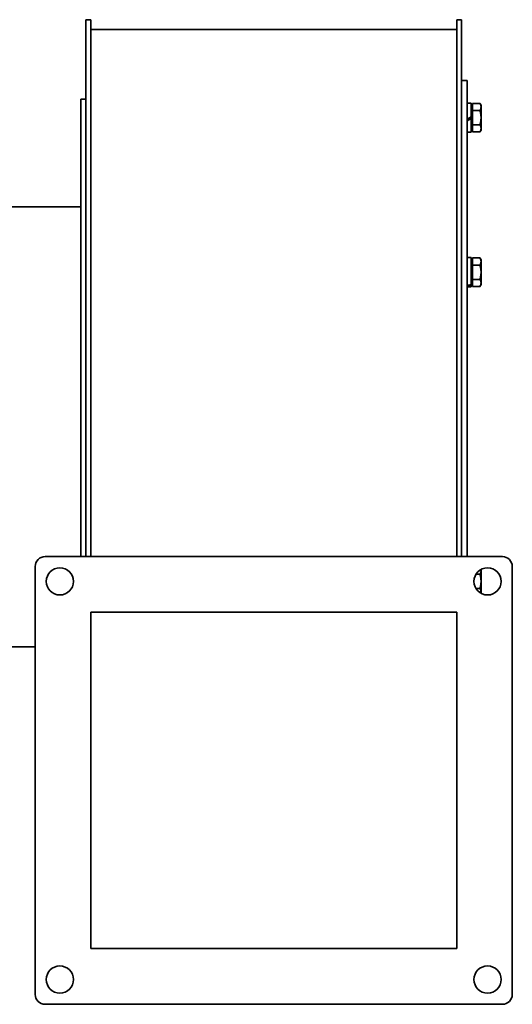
# Model space of a CAD drawing. Header units: millimetres. Extents: x 180 to 660, y 98 to 496.
# Tile 2 of 2: x 461 to 660, y 98 to 496. Entities that reach past the tile are written whole.
import ezdxf

# ---------------------------------------------------------------- set-up
doc = ezdxf.new("R2010")
doc.units = ezdxf.units.MM
doc.header["$LTSCALE"] = 2
doc.layers.add('Krawędzie widoczne(ISO)', color=7, linetype='Continuous', lineweight=35, true_color=0x262659)

msp = doc.modelspace()

# ---------------------------------------------------------------- linework, layer by layer
at = {"layer": 'Krawędzie widoczne(ISO)'}
for p, q in [((487.75, 488.11), (487.75, 496.05)), ((489.75, 496.05), (487.75, 496.05)), ((489.75, 488.11), (489.75, 496.05)), ((637.75, 488.11), (637.75, 496.05)), ((639.75, 496.05), (637.75, 496.05)), ((639.75, 488.11), (639.75, 496.05)), ((489.75, 492.05), (637.75, 492.05)), ((487.75, 316.56), (487.75, 488.11)), ((489.75, 316.56), (489.75, 488.11)), ((637.75, 316.56), (637.75, 488.11)), ((639.75, 351.69), (639.75, 488.11)), ((639.75, 471.45), (642, 471.45)), ((642, 471.45), (642, 278.95)), ((485.75, 278.95), (485.75, 463.95)), ((487.75, 463.95), (485.75, 463.95)), ((643.6, 462.35), (642, 462.35)), ((643.6, 456.77), (643.6, 462.35)), ((644.1, 462.22), (647.15, 462.22)), ((644.1, 459.34), (644.1, 462.22)), ((647.6, 461.45), (647.15, 462.22)), ((644.1, 460.8), (643.6, 460.8)), ((644.1, 459.34), (647.15, 459.34)), ((644.1, 453.56), (644.1, 459.34)), ((647.6, 460.78), (647.6, 461.45)), ((647.6, 456.45), (647.6, 460.78)), ((643.6, 456.77), (642, 455.85)), ((642, 455.21), (643.6, 456.13)), ((643.6, 456.77), (643.6, 456.13)), ((643.6, 450.55), (643.6, 456.13)), ((647.6, 452.12), (647.6, 456.45)), ((643.6, 450.55), (642, 450.55)), ((644.1, 452.1), (643.6, 452.1)), ((644.1, 453.56), (647.15, 453.56)), ((644.1, 450.68), (644.1, 453.56)), ((644.1, 450.68), (647.15, 450.68)), ((647.6, 451.45), (647.15, 450.68)), ((647.6, 451.45), (647.6, 452.12)), ((445.1, 420.45), (485.75, 420.45)), ((643.6, 399.85), (642, 399.85)), ((643.6, 389.01), (643.6, 399.85)), ((644.1, 398.3), (643.6, 398.3)), ((644.1, 399.72), (647.15, 399.72)), ((644.1, 396.84), (644.1, 399.72)), ((647.6, 398.95), (647.15, 399.72)), ((647.6, 398.28), (647.6, 398.95)), ((647.6, 393.95), (647.6, 398.28)), ((644.1, 396.84), (647.15, 396.84)), ((644.1, 391.06), (644.1, 396.84)), ((644.1, 391.06), (647.15, 391.06)), ((644.1, 388.18), (644.1, 391.06)), ((647.6, 389.62), (647.6, 393.95)), ((643.6, 388.05), (642, 388.05)), ((644.1, 389.6), (643.6, 389.6)), ((643.6, 389.01), (643.6, 388.69)), ((643.6, 388.05), (643.6, 388.69)), ((644.1, 388.18), (647.15, 388.18)), ((647.6, 388.95), (647.15, 388.18)), ((647.6, 388.95), (647.6, 389.62)), ((639.75, 351.69), (639.75, 278.95)), ((487.75, 316.56), (487.75, 278.95)), ((489.75, 316.56), (489.75, 278.95)), ((637.75, 316.56), (637.75, 278.95)), ((471.25, 278.95), (656.25, 278.95)), ((467.25, 101.95), (467.25, 274.95)), ((660.25, 274.95), (660.25, 101.95)), ((645.57, 271.84), (647.15, 271.84)), ((647.6, 273.28), (647.6, 273.77)), ((647.6, 268.95), (647.6, 273.28)), ((647.6, 264.62), (647.6, 268.95)), ((645.57, 266.06), (647.15, 266.06)), ((647.6, 264.13), (647.6, 264.62)), ((489.75, 256.45), (637.75, 256.45)), ((489.75, 120.45), (489.75, 256.45)), ((637.75, 256.45), (637.75, 120.45)), ((179.75, 242.45), (467.25, 242.45)), ((637.75, 120.45), (489.75, 120.45)), ((656.25, 97.95), (471.25, 97.95))]:
    msp.add_line(p, q, dxfattribs=at)
for centre in [(477.25, 268.95), (650.25, 268.95), (477.25, 107.95), (650.25, 107.95)]:
    msp.add_circle(centre, 5.5, dxfattribs=at)
for centre, start, end in [((471.25, 274.95), 90, 180), ((656.25, 274.95), 0, 90), ((471.25, 101.95), 180, 270), ((656.25, 101.95), 270, 0)]:
    msp.add_arc(centre, 4, start, end, dxfattribs=at)
for centre, start_param, end_param in [((643.05, 393.95), 4.443141, 4.599916), ((644.15, 393.95), 4.333252, 4.491388)]:
    msp.add_ellipse(centre, major_axis=(10.08, 3.76), ratio=0.451416, start_param=start_param, end_param=end_param, dxfattribs=at)
for points, weights in [([(647.6, 460.78), (647.6, 461.45), (647.15, 462.22)], [1, 1.0379548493, 1]), ([(647.15, 459.34), (647.6, 460.11), (647.6, 460.78)], [1, 1.0379548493, 1]), ([(647.6, 456.45), (647.6, 457.79), (647.15, 459.34)], [1, 1.0379548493, 1]), ([(647.15, 453.56), (647.6, 455.11), (647.6, 456.45)], [1, 1.0379548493, 1]), ([(647.6, 452.12), (647.6, 452.79), (647.15, 453.56)], [1, 1.0379548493, 1]), ([(647.15, 450.68), (647.6, 451.45), (647.6, 452.12)], [1, 1.0379548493, 1]), ([(647.6, 398.28), (647.6, 398.95), (647.15, 399.72)], [1, 1.0379548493, 1]), ([(647.15, 396.84), (647.6, 397.61), (647.6, 398.28)], [1, 1.0379548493, 1]), ([(647.6, 393.95), (647.6, 395.29), (647.15, 396.84)], [1, 1.0379548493, 1]), ([(647.15, 391.06), (647.6, 392.61), (647.6, 393.95)], [1, 1.0379548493, 1]), ([(647.6, 389.62), (647.6, 390.29), (647.15, 391.06)], [1, 1.0379548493, 1]), ([(647.15, 388.18), (647.6, 388.95), (647.6, 389.62)], [1, 1.0379548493, 1]), ([(647.15, 271.84), (647.6, 272.61), (647.6, 273.28)], [1, 1.0379548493, 1]), ([(647.6, 268.95), (647.6, 270.29), (647.15, 271.84)], [1, 1.0379548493, 1]), ([(647.6, 273.28), (647.6, 273.51), (647.55, 273.74)], [1, 1.01266764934, 1.01687949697]), ([(647.15, 266.06), (647.6, 267.61), (647.6, 268.95)], [1, 1.0379548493, 1]), ([(647.6, 264.62), (647.6, 265.29), (647.15, 266.06)], [1, 1.0379548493, 1]), ([(647.55, 264.16), (647.6, 264.39), (647.6, 264.62)], [1.01687949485, 1.01266764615, 1])]:
    msp.add_rational_spline(points, weights, degree=2, dxfattribs=at)

doc.saveas('drawing.dxf')
